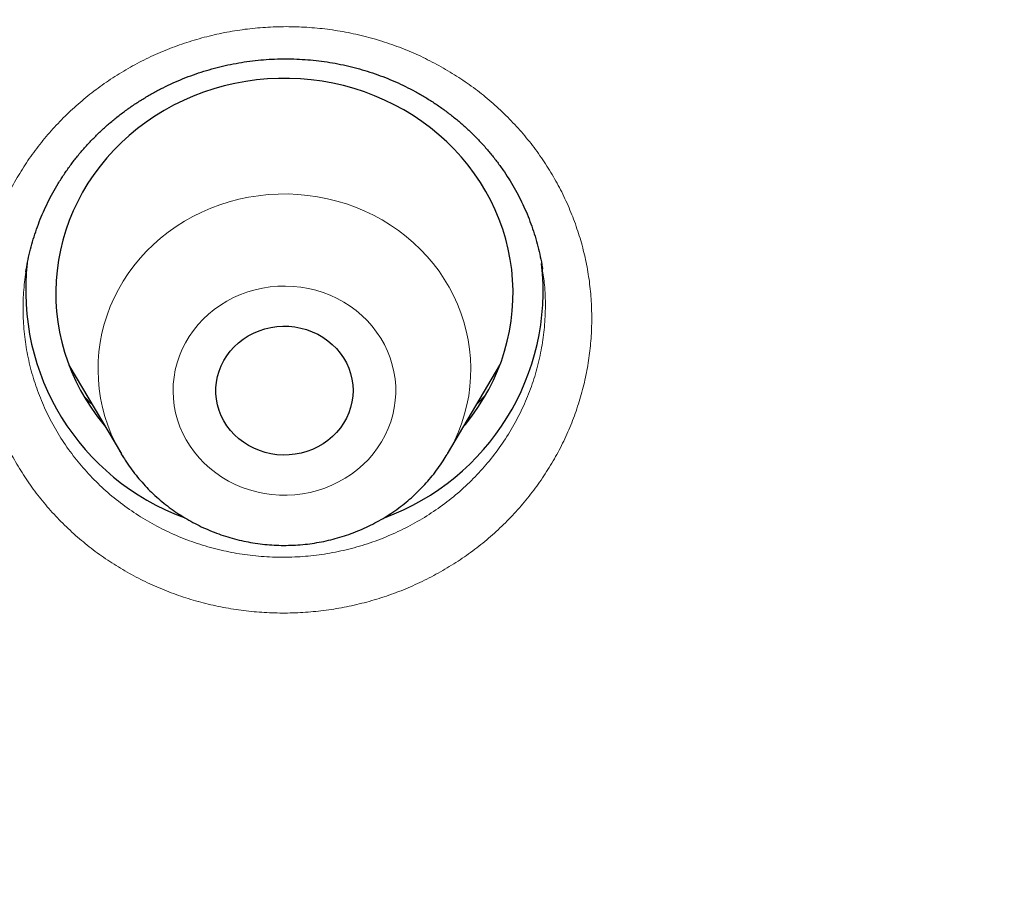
# Model space of a CAD drawing. Header units: millimetres. Extents: x 8 to 436, y 12 to 763.
# Tile 241 of 256: x 241.11 to 247.57, y 740.24 to 745.87. Entities that reach past the tile are written whole.
import ezdxf

# ---------------------------------------------------------------- set-up
doc = ezdxf.new("R2010")
doc.units = ezdxf.units.MM

msp = doc.modelspace()

# ---------------------------------------------------------------- linework, layer by layer
at = {"color": 7, "linetype": 'Continuous', "lineweight": 30}
for p, q in [((241.4331, 743.608), (241.7769, 743.0247)), ((243.9165, 743.0247), (244.2603, 743.608)), ((241.7789, 743.0213), (241.7769, 743.0247)), ((243.9165, 743.0247), (243.9149, 743.0219))]:
    msp.add_line(p, q, dxfattribs=at)
at = {"color": 252, "linetype": 'Continuous', "lineweight": 0}
for p, q in [((244.164, 743.4073), (244.1103, 743.3536)), ((241.7967, 742.9924), (241.7789, 743.0213))]:
    msp.add_line(p, q, dxfattribs=at)
at = {"color": 7, "linetype": 'Continuous', "lineweight": 30, "flags": 128}
for points in [[(244.0221, 743.2039), (244.0342, 743.2184), (244.0767, 743.2729), (244.1165, 743.3292), (244.1533, 743.3873), (244.1871, 743.447), (244.2179, 743.5081), (244.2454, 743.5705), (244.2698, 743.6341), (244.2909, 743.6987), (244.3087, 743.7642), (244.3231, 743.8305), (244.3341, 743.8973), (244.3417, 743.9645), (244.3458, 744.032), (244.3466, 744.0996), (244.3438, 744.1671), (244.3376, 744.2345), (244.328, 744.3015), (244.315, 744.368), (244.2986, 744.4338), (244.2788, 744.4988), (244.2558, 744.5628), (244.2295, 744.6258), (244.2001, 744.6874), (244.1675, 744.7477), (244.1319, 744.8064), (244.0933, 744.8635), (244.0519, 744.9188), (244.0077, 744.9721), (243.9608, 745.0234), (243.9114, 745.0725), (243.8595, 745.1193), (243.8053, 745.1638), (243.7489, 745.2057), (243.6904, 745.2451), (243.63, 745.2817), (243.5677, 745.3156), (243.5038, 745.3467), (243.4384, 745.3748), (243.3717, 745.4), (243.3037, 745.4221), (243.2347, 745.4412), (243.1648, 745.4571), (243.0941, 745.4698), (243.0229, 745.4794), (242.9513, 745.4857), (242.8794, 745.4888), (242.8075, 745.4887), (242.7356, 745.4853), (242.664, 745.4787), (242.5929, 745.4688), (242.5223, 745.4558), (242.4524, 745.4396), (242.3835, 745.4203), (242.3156, 745.3978), (242.249, 745.3724), (242.1837, 745.344), (242.1199, 745.3127), (242.0579, 745.2785), (241.9976, 745.2416), (241.9393, 745.202), (241.8831, 745.1598), (241.8291, 745.1152), (241.7774, 745.0681), (241.7282, 745.0188), (241.6816, 744.9673), (241.6376, 744.9138), (241.5964, 744.8584), (241.5581, 744.8012), (241.5228, 744.7423), (241.4905, 744.6819), (241.4614, 744.6201), (241.4354, 744.557), (241.4126, 744.4929), (241.3932, 744.4278), (241.3771, 744.3619), (241.3644, 744.2954), (241.3551, 744.2284), (241.3492, 744.161), (241.3468, 744.0934), (241.3478, 744.0258), (241.3523, 743.9584), (241.3602, 743.8912), (241.3715, 743.8244), (241.3862, 743.7583), (241.4043, 743.6928), (241.4257, 743.6283), (241.4503, 743.5648), (241.4782, 743.5025), (241.5092, 743.4415), (241.5433, 743.382), (241.5804, 743.324), (241.6204, 743.2679), (241.6633, 743.2135), (241.6713, 743.2039)], [(242.7199, 743.0343), (242.6823, 743.0464), (242.6459, 743.0616), (242.6111, 743.0798), (242.5781, 743.1008), (242.5473, 743.1244), (242.5187, 743.1505), (242.4928, 743.1789), (242.4696, 743.2093), (242.4494, 743.2415), (242.4323, 743.2753), (242.4184, 743.3103), (242.4079, 743.3464), (242.4008, 743.3832), (242.3972, 743.4205), (242.3971, 743.4579), (242.4005, 743.4952), (242.4075, 743.532), (242.4178, 743.5681), (242.4316, 743.6032), (242.4485, 743.6371), (242.4686, 743.6694), (242.4917, 743.6999), (242.5175, 743.7283), (242.5459, 743.7546), (242.5767, 743.7783), (242.6095, 743.7994), (242.6443, 743.8177), (242.6806, 743.833), (242.7182, 743.8453), (242.7568, 743.8544), (242.7961, 743.8602), (242.8358, 743.8628), (242.8756, 743.862), (242.9152, 743.858), (242.9543, 743.8507), (242.9925, 743.8401), (243.0295, 743.8264), (243.0651, 743.8097), (243.0991, 743.7902), (243.131, 743.7678), (243.1607, 743.7429), (243.188, 743.7157), (243.2126, 743.6863), (243.2343, 743.6549), (243.253, 743.6219), (243.2685, 743.5874), (243.2807, 743.5518), (243.2895, 743.5153), (243.2949, 743.4783), (243.2967, 743.4409), (243.295, 743.4035), (243.2898, 743.3664), (243.2812, 743.3299), (243.2691, 743.2943), (243.2538, 743.2598), (243.2352, 743.2267), (243.2136, 743.1952), (243.1892, 743.1657), (243.162, 743.1383), (243.1324, 743.1133), (243.1006, 743.0909), (243.0667, 743.0712), (243.0312, 743.0543), (242.9942, 743.0405), (242.956, 743.0299), (242.917, 743.0224), (242.8775, 743.0182), (242.8377, 743.0173), (242.7979, 743.0197), (242.7586, 743.0254), (242.7199, 743.0343)]]:
    msp.add_lwpolyline(points, dxfattribs=at)
at = {"color": 252, "linetype": 'Continuous', "lineweight": 0, "flags": 128}
for points in [[(241.7769, 743.0247), (241.7657, 743.0441), (241.7368, 743.099), (241.7111, 743.1551), (241.6885, 743.2125), (241.6693, 743.271), (241.6534, 743.3303), (241.6409, 743.3903), (241.6318, 743.4509), (241.6261, 743.5119), (241.6239, 743.573), (241.6251, 743.6342), (241.6299, 743.6952), (241.638, 743.7559), (241.6496, 743.8161), (241.6646, 743.8756), (241.683, 743.9343), (241.7046, 743.992), (241.7295, 744.0486), (241.7575, 744.1038), (241.7887, 744.1575), (241.8228, 744.2096), (241.8598, 744.2599), (241.8997, 744.3083), (241.9422, 744.3547), (241.9873, 744.3988), (242.0348, 744.4406), (242.0846, 744.48), (242.1366, 744.5169), (242.1906, 744.551), (242.2464, 744.5825), (242.304, 744.6111), (242.3631, 744.6368), (242.4235, 744.6595), (242.4852, 744.6791), (242.5479, 744.6956), (242.6114, 744.709), (242.6756, 744.7192), (242.7403, 744.7261), (242.8053, 744.7298), (242.8704, 744.7303), (242.9354, 744.7274), (243.0002, 744.7214), (243.0646, 744.7121), (243.1283, 744.6996), (243.1912, 744.6839), (243.2532, 744.6651), (243.314, 744.6433), (243.3735, 744.6184), (243.4315, 744.5906), (243.4878, 744.5599), (243.5423, 744.5265), (243.5948, 744.4903), (243.6453, 744.4516), (243.6934, 744.4104), (243.7392, 744.3669), (243.7824, 744.3212), (243.823, 744.2733), (243.8608, 744.2235), (243.8957, 744.1719), (243.9277, 744.1186), (243.9566, 744.0638), (243.9823, 744.0076), (244.0049, 743.9502), (244.0241, 743.8917), (244.04, 743.8324), (244.0525, 743.7724), (244.0617, 743.7118), (244.0673, 743.6508), (244.0695, 743.5897), (244.0683, 743.5285), (244.0635, 743.4675), (244.0554, 743.4068), (244.0438, 743.3466), (244.0288, 743.2871), (244.0104, 743.2284), (243.9888, 743.1707), (243.9639, 743.1141), (243.9359, 743.0589), (243.9165, 743.0247)], [(243.0525, 744.0986), (243.0037, 744.1104), (242.9541, 744.119), (242.904, 744.1243), (242.8536, 744.1264), (242.8032, 744.1252), (242.753, 744.1208), (242.7032, 744.1131), (242.6541, 744.1022), (242.606, 744.0881), (242.559, 744.071), (242.5134, 744.0508), (242.4693, 744.0277), (242.4271, 744.0019), (242.3868, 743.9733), (242.3488, 743.9422), (242.3131, 743.9088), (242.2799, 743.873), (242.2495, 743.8353), (242.2219, 743.7956), (242.1973, 743.7543), (242.1758, 743.7114), (242.1574, 743.6673), (242.1424, 743.622), (242.1307, 743.5759), (242.1224, 743.5292), (242.1176, 743.482), (242.1163, 743.4347), (242.1184, 743.3873), (242.124, 743.3402), (242.1331, 743.2936), (242.1455, 743.2477), (242.1613, 743.2027), (242.1804, 743.1588), (242.2026, 743.1163), (242.2279, 743.0753), (242.2562, 743.0361), (242.2872, 742.9987), (242.321, 742.9635), (242.3572, 742.9306), (242.3958, 742.9001), (242.4365, 742.8721), (242.4792, 742.8469), (242.5236, 742.8245), (242.5696, 742.805), (242.6168, 742.7885), (242.6652, 742.7752), (242.7145, 742.765), (242.7643, 742.758), (242.8146, 742.7543), (242.865, 742.7539), (242.9154, 742.7567), (242.9654, 742.7628), (243.0148, 742.7721), (243.0635, 742.7846), (243.1111, 742.8002), (243.1574, 742.8188), (243.2023, 742.8405), (243.2455, 742.865), (243.2867, 742.8922), (243.3259, 742.922), (243.3628, 742.9543), (243.3972, 742.9889), (243.429, 743.0257), (243.4581, 743.0644), (243.4842, 743.105), (243.5073, 743.1471), (243.5272, 743.1906), (243.5439, 743.2353), (243.5573, 743.281), (243.5673, 743.3275), (243.5738, 743.3744), (243.5769, 743.4217), (243.5765, 743.4691), (243.5726, 743.5164), (243.5653, 743.5632), (243.5545, 743.6095), (243.5404, 743.655), (243.523, 743.6995), (243.5023, 743.7427), (243.4785, 743.7845), (243.4517, 743.8246), (243.4221, 743.8629), (243.3896, 743.8992), (243.3546, 743.9333), (243.3172, 743.9651), (243.2775, 743.9943), (243.2358, 744.021), (243.1922, 744.0448), (243.147, 744.0658), (243.1004, 744.0837), (243.0525, 744.0986)]]:
    msp.add_lwpolyline(points, dxfattribs=at)
at = {"color": 7, "linetype": 'Continuous', "lineweight": 30}
for centre, radius, start, end in [((242.7376, 744.0968), 1.5881, 173.43831, 249.78844), ((242.9557, 744.097), 1.5883, 290.1657, 6.3792)]:
    msp.add_arc(centre, radius, start, end, dxfattribs=at)
for points, knots in [([(279.178, 720.7214), (279.1775, 720.7301), (279.1765, 720.7475), (279.1747, 720.7797), (279.1724, 720.8184), (279.1698, 720.8625), (279.167, 720.9097), (279.1632, 720.9723), (279.1582, 721.052), (279.1528, 721.1359), (279.1477, 721.2125), (279.1433, 721.277), (279.1389, 721.339), (279.135, 721.3948), (279.1314, 721.4437), (279.1283, 721.4856), (279.1257, 721.5205), (279.1236, 721.5488), (279.1217, 721.5736), (279.1199, 721.5982), (279.1177, 721.6256), (279.1148, 721.6631), (279.111, 721.7121), (279.106, 721.7742), (279.0983, 721.8686), (279.0876, 721.9952), (279.0737, 722.1537), (279.0585, 722.3193), (279.0419, 722.492), (279.0239, 722.6715), (278.9997, 722.9034), (278.969, 723.1811), (278.9314, 723.4983), (278.9026, 723.727), (278.884, 723.8693), (278.8764, 723.9268), (278.8697, 723.977), (278.864, 724.0195), (278.8593, 724.0544), (278.8556, 724.0814), (278.8528, 724.1017), (278.8504, 724.1198), (278.8475, 724.1405), (278.8438, 724.1672), (278.8387, 724.204), (278.832, 724.2519), (278.8238, 724.31), (278.8149, 724.3727), (278.8056, 724.4371), (278.7929, 724.5245), (278.7763, 724.636), (278.7542, 724.7819), (278.7294, 724.942), (278.7015, 725.117), (278.6681, 725.3211), (278.6284, 725.5555), (278.5818, 725.8213), (278.5316, 726.0969), (278.4776, 726.3821), (278.4325, 726.6123), (278.3977, 726.7846), (278.3749, 726.8965), (278.3515, 727.0096), (278.328, 727.1216), (278.3052, 727.229), (278.2842, 727.3264), (278.2654, 727.4129), (278.2487, 727.4888), (278.2338, 727.5561), (278.2208, 727.6148), (278.2102, 727.6618), (278.202, 727.6983), (278.1958, 727.7255), (278.1908, 727.7479), (278.1868, 727.7654), (278.1836, 727.7795), (278.1802, 727.7943), (278.1758, 727.8137), (278.1697, 727.8402), (278.1622, 727.8728), (278.1536, 727.9103), (278.1411, 727.9642), (278.1241, 728.0369), (278.102, 728.1312), (278.0768, 728.2371), (278.0485, 728.3545), (278.0156, 728.4892), (277.9785, 728.6391), (277.9381, 728.7995), (277.8972, 728.9596), (277.8564, 729.1164), (277.8159, 729.2699), (277.7757, 729.42), (277.7358, 729.5668), (277.6863, 729.7462), (277.6275, 729.956), (277.5593, 730.1934), (277.4927, 730.4204), (277.428, 730.637), (277.3651, 730.8431), (277.3045, 731.0387), (277.2462, 731.2237), (277.1893, 731.4013), (277.1341, 731.5712), (277.0809, 731.7328), (277.0401, 731.855), (277.0111, 731.9412), (276.993, 731.9949), (276.9754, 732.0467), (276.9587, 732.0957), (276.9436, 732.1399), (276.9307, 732.1773), (276.9205, 732.207), (276.9119, 732.2319), (276.9032, 732.257), (276.8927, 732.2875), (276.8796, 732.3253), (276.8628, 732.3734), (276.8427, 732.4306), (276.8201, 732.4951), (276.7965, 732.5618), (276.7609, 732.6621), (276.7119, 732.7985), (276.6483, 732.9734), (276.5804, 733.1578), (276.5079, 733.3515), (276.4309, 733.5546), (276.3489, 733.7671), (276.2618, 733.9895), (276.1689, 734.2225), (276.0701, 734.4662), (275.9651, 734.7206), (275.8537, 734.9855), (275.7356, 735.2608), (275.6107, 735.5466), (275.501, 735.7922), (275.4089, 735.9955), (275.3373, 736.1519), (275.2666, 736.3046), (275.199, 736.4491), (275.1357, 736.5833), (275.0787, 736.7029), (275.028, 736.8086), (274.9832, 736.9014), (274.947, 736.976), (274.9186, 737.0343), (274.8976, 737.0773), (274.8789, 737.1153), (274.8636, 737.1465), (274.8519, 737.1702), (274.8437, 737.1868), (274.8372, 737.2), (274.8307, 737.2132), (274.8213, 737.2322), (274.8083, 737.2584), (274.7913, 737.2927), (274.7703, 737.3349), (274.7452, 737.3853), (274.7157, 737.4441), (274.6823, 737.5106), (274.6451, 737.5843), (274.558, 737.756), (274.4212, 738.0218), (274.2515, 738.3441), (274.0982, 738.6299), (273.962, 738.8798), (273.8248, 739.1277), (273.6856, 739.3754), (273.5306, 739.6471), (273.357, 739.9461), (273.1626, 740.2745), (272.959, 740.6116), (272.7548, 740.9429), (272.5507, 741.2676), (272.3897, 741.519), (272.2668, 741.7085), (272.1861, 741.832), (272.1082, 741.9503), (272.0328, 742.064), (271.9604, 742.1727), (271.8911, 742.2758), (271.8272, 742.3704), (271.7688, 742.4566), (271.7157, 742.5344), (271.669, 742.6026), (271.6283, 742.6618), (271.5936, 742.7121), (271.5641, 742.7547), (271.5403, 742.7891), (271.5214, 742.8163), (271.5038, 742.8417), (271.4833, 742.8711), (271.4572, 742.9085), (271.4254, 742.954), (271.388, 743.0074), (271.3451, 743.0683), (271.2967, 743.1368), (271.2426, 743.213), (271.1824, 743.2976), (271.1158, 743.3905), (271.0428, 743.4919), (270.9646, 743.5997), (270.8832, 743.7114), (270.7189, 743.9351), (270.4816, 744.2532), (270.1673, 744.6642), (269.8501, 745.0697), (269.5172, 745.4852), (269.1682, 745.9102), (268.8609, 746.2751), (268.6004, 746.5784), (268.3917, 746.8179), (268.1876, 747.049), (267.9884, 747.2713), (267.7944, 747.4852), (267.6056, 747.6906), (267.4223, 747.8878), (267.2789, 748.0402), (267.1742, 748.1506), (267.1068, 748.2214), (267.0403, 748.2909), (266.9759, 748.3579), (266.9156, 748.4204), (266.8615, 748.4763), (266.8145, 748.5247), (266.7752, 748.565), (266.7433, 748.5977), (266.7186, 748.623), (266.6999, 748.642), (266.6837, 748.6586), (266.6659, 748.6767), (266.6378, 748.7053), (266.5981, 748.7457), (266.546, 748.7984), (266.4844, 748.8606), (266.4129, 748.9325), (266.3309, 749.0145), (266.2398, 749.1051), (266.1396, 749.2043), (266.0368, 749.3053), (265.9324, 749.4073), (265.8273, 749.5092), (265.7156, 749.6169), (265.5971, 749.7302), (265.4722, 749.8489), (265.2836, 750.0267), (265.0338, 750.2591), (264.7075, 750.5569), (264.3661, 750.8625), (264.0097, 751.1748), (263.6567, 751.478), (263.3072, 751.7721), (262.9613, 752.0573), (262.6195, 752.3339), (262.2816, 752.602), (261.9705, 752.8442), (261.6857, 753.0624), (261.4265, 753.2581), (261.1689, 753.4499), (260.9128, 753.6377), (260.6584, 753.8218), (260.4057, 754.0021), (260.1549, 754.1786), (259.9491, 754.3215), (259.7909, 754.4302), (259.6828, 754.504), (259.5838, 754.5713), (259.4939, 754.632), (259.4262, 754.6776), (259.3781, 754.7098), (259.3473, 754.7304), (259.3183, 754.7497), (259.2922, 754.7672), (259.2709, 754.7814), (259.2561, 754.7912), (259.2467, 754.7975), (259.2397, 754.8022), (259.2274, 754.8103), (259.2064, 754.8242), (259.1745, 754.8454), (259.1342, 754.8721), (259.0854, 754.9043), (259.0282, 754.942), (258.9624, 754.9851), (258.8881, 755.0337), (258.8052, 755.0877), (258.7136, 755.1469), (258.6136, 755.2114), (258.5068, 755.2798), (258.3954, 755.3508), (258.2816, 755.4228), (258.1329, 755.5163), (257.9476, 755.6318), (257.7241, 755.7694), (257.475, 755.9209), (257.1988, 756.0864), (256.8943, 756.2659), (256.5795, 756.4484), (256.2542, 756.6336), (255.9185, 756.8213), (255.572, 757.0113), (255.2251, 757.1978), (254.8783, 757.3807), (254.5321, 757.5597), (254.1767, 757.7398), (253.8119, 757.9209), (253.4376, 758.1027), (253.0726, 758.2761), (252.7178, 758.4411), (252.3757, 758.597), (252.0324, 758.7502), (251.6924, 758.8988), (251.3584, 759.0417), (251.0306, 759.1791), (250.6987, 759.3154), (250.3632, 759.4503), (250.0247, 759.5834), (249.694, 759.7106), (249.3714, 759.832), (249.0414, 759.9536), (248.705, 760.0747), (248.3631, 760.1949), (248.0325, 760.3084), (247.7132, 760.4156), (247.407, 760.516), (247.1139, 760.6101), (246.834, 760.6981), (246.5653, 760.7808), (246.324, 760.8536), (246.109, 760.9174), (245.9187, 760.9729), (245.7349, 761.0259), (245.5534, 761.0774), (245.3503, 761.1342), (245.1209, 761.1972), (244.8639, 761.2663), (244.5851, 761.3398), (244.2834, 761.4172), (243.958, 761.4985), (243.6206, 761.5804), (243.2712, 761.6625), (242.9098, 761.7447), (242.5437, 761.825), (242.1734, 761.9034), (241.7994, 761.9796), (241.4145, 762.0549), (241.0188, 762.1291), (240.625, 762.1996), (240.2337, 762.2665), (239.8458, 762.3297), (239.4513, 762.3908), (239.0534, 762.4491), (238.6552, 762.5043), (238.2576, 762.5561), (237.7508, 762.618), (237.1351, 762.6862), (236.411, 762.7558), (235.6723, 762.8161), (234.9192, 762.8662), (234.152, 762.9053), (233.3883, 762.9325), (232.6282, 762.948), (231.933, 762.9515), (231.3023, 762.9462), (230.7357, 762.935), (230.1715, 762.9174), (229.6102, 762.8935), (229.0541, 762.8636), (228.5159, 762.8287), (227.9972, 762.7895), (227.4978, 762.7467), (227.0073, 762.6998), (226.5257, 762.649), (226.0351, 762.5925), (225.5365, 762.53), (225.0305, 762.4613), (224.5357, 762.3891), (224.052, 762.3136), (223.5794, 762.2352), (223.118, 762.1541), (222.6677, 762.0707), (222.2078, 761.9813), (221.7345, 761.8845), (221.2431, 761.779), (220.7494, 761.6677), (220.2524, 761.5503), (219.7523, 761.4268), (219.2491, 761.297), (218.7823, 761.1712), (218.3521, 761.051), (217.9588, 760.9377), (217.5636, 760.8201), (217.193, 760.7065), (216.8448, 760.5969), (216.5173, 760.4913), (216.1822, 760.3806), (215.8333, 760.2626), (215.4706, 760.1367), (215.0939, 760.0026), (214.7091, 759.8619), (214.3164, 759.7146), (213.9159, 759.5604), (213.5079, 759.399), (213.104, 759.2349), (212.7044, 759.0684), (212.3088, 758.8994), (211.9055, 758.7229), (211.4948, 758.5386), (211.0767, 758.3462), (210.6515, 758.1456), (210.2193, 757.9364), (209.7803, 757.7185), (209.3347, 757.4916), (208.8828, 757.2555), (208.4246, 757.0099), (208.0492, 756.8033), (207.7573, 756.6397), (207.5502, 756.5223), (207.3421, 756.403), (207.1359, 756.2833), (206.9347, 756.1652), (206.7452, 756.0528), (206.5678, 755.9464), (206.4021, 755.8462), (206.2442, 755.7498), (206.0941, 755.6574), (205.9451, 755.565), (205.798, 755.4729), (205.6535, 755.3818), (205.5192, 755.2964), (205.3949, 755.2169), (205.2813, 755.1437), (205.178, 755.0768), (205.0851, 755.0162), (205.0016, 754.9615), (204.9317, 754.9156), (204.874, 754.8775), (204.8268, 754.8463), (204.7838, 754.8178), (204.7436, 754.791), (204.7053, 754.7655), (204.665, 754.7386), (204.6198, 754.7084), (204.5669, 754.6729), (204.5072, 754.6327), (204.4345, 754.5837), (204.3481, 754.5251), (204.2468, 754.456), (204.1364, 754.3803), (204.0168, 754.2978), (203.889, 754.209), (203.7532, 754.1139), (203.6095, 754.0126), (203.4573, 753.9044), (203.2955, 753.7884), (203.1251, 753.6651), (202.95, 753.5372), (202.7753, 753.4082), (202.6037, 753.2805), (202.4355, 753.154), (202.2706, 753.0289), (202.0683, 752.8739), (201.8309, 752.6899), (201.5613, 752.4776), (201.3018, 752.2702), (201.0522, 752.0679), (200.8138, 751.8719), (200.5863, 751.6824), (200.3694, 751.4995), (200.1616, 751.3221), (199.9615, 751.1492), (199.7691, 750.981), (199.5845, 750.8178), (199.4087, 750.6609), (199.2407, 750.5093), (199.079, 750.362), (198.9224, 750.218), (198.7501, 750.058), (198.5636, 749.883), (198.3648, 749.6941), (198.175, 749.5116), (197.9942, 749.3358), (197.8526, 749.1966), (197.7474, 749.0924), (197.6762, 749.0216), (197.6066, 748.9521), (197.5396, 748.8848), (197.4811, 748.8259), (197.4322, 748.7764), (197.3931, 748.7367), (197.359, 748.7021), (197.3297, 748.6722), (197.305, 748.6471), (197.2827, 748.6243), (197.2593, 748.6003), (197.2312, 748.5716), (197.1974, 748.5369), (197.1579, 748.4963), (197.1126, 748.4495), (197.0616, 748.3968), (196.9992, 748.332), (196.9245, 748.2541), (196.8364, 748.1617), (196.7395, 748.0596), (196.6339, 747.9475), (196.4999, 747.8043), (196.3411, 747.6329), (196.1618, 747.437), (195.9855, 747.2423), (195.8131, 747.0496), (195.6443, 746.8588), (195.451, 746.6377), (195.2349, 746.3871), (194.998, 746.1078), (194.7691, 745.8336), (194.5482, 745.5646), (194.3363, 745.3026), (194.1332, 745.0476), (193.9385, 744.7996), (193.7509, 744.5572), (193.5896, 744.3459), (193.4539, 744.166), (193.3436, 744.0186), (193.2399, 743.8788), (193.1431, 743.7474), (193.0532, 743.6242), (192.9713, 743.5114), (192.8973, 743.4088), (192.8307, 743.3159), (192.7699, 743.2307), (192.7149, 743.1531), (192.6636, 743.0807), (192.6167, 743.0141), (192.5747, 742.9541), (192.5397, 742.9041), (192.5145, 742.868), (192.4969, 742.8426), (192.4833, 742.8231), (192.4667, 742.7991), (192.4449, 742.7678), (192.4173, 742.7278), (192.3858, 742.6822), (192.351, 742.6316), (192.3136, 742.5772), (192.2734, 742.5185), (192.232, 742.4576), (192.1903, 742.3963), (192.1486, 742.3346), (192.0434, 742.1786), (191.8638, 741.909), (191.611, 741.5213), (191.4016, 741.1921), (191.2433, 740.939), (191.1344, 740.7632), (191.0214, 740.5787), (190.9037, 740.3843), (190.7812, 740.1796), (190.6542, 739.9646), (190.5234, 739.7403), (190.389, 739.5065), (190.2615, 739.2816), (190.1413, 739.0666), (190.0288, 738.8629), (189.9145, 738.6532), (189.7986, 738.4378), (189.698, 738.2481), (189.6147, 738.0895), (189.5508, 737.9667), (189.492, 737.853), (189.4384, 737.7485), (189.3899, 737.6533), (189.3463, 737.5673), (189.3076, 737.4906), (189.2747, 737.4251), (189.2473, 737.3701), (189.2248, 737.3251), (189.2062, 737.2877), (189.1912, 737.2575), (189.1782, 737.2311), (189.165, 737.2044), (189.149, 737.172), (189.1291, 737.1317), (189.1049, 737.0822), (189.0762, 737.0236), (189.0433, 736.956), (189.0092, 736.8856), (188.9744, 736.8137), (188.9402, 736.7423), (188.9048, 736.6684), (188.8694, 736.5938), (188.7948, 736.4362), (188.6837, 736.1982), (188.5526, 735.9112), (188.4403, 735.6609), (188.3446, 735.4445), (188.2495, 735.226), (188.1525, 734.9997), (188.052, 734.7614), (187.9482, 734.5109), (187.8413, 734.248), (187.7314, 733.9726), (187.619, 733.6848), (187.5295, 733.4507), (187.4632, 733.2744), (187.4211, 733.1615), (187.3806, 733.052), (187.3426, 732.9485), (187.3074, 732.8518), (187.2733, 732.7573), (187.2405, 732.6658), (187.2093, 732.5783), (187.1818, 732.5004), (187.1582, 732.4335), (187.1385, 732.377), (187.1223, 732.3307), (187.1091, 732.2925), (187.0987, 732.2625), (187.09, 732.2373), (187.0813, 732.2123), (187.0705, 732.1809), (187.0566, 732.1404), (187.0391, 732.0892), (187.0182, 732.0277), (186.9939, 731.9561), (186.9682, 731.8796), (186.9413, 731.7993), (186.9137, 731.7162), (186.8839, 731.626), (186.8521, 731.5286), (186.8186, 731.4255), (186.769, 731.2713), (186.7052, 731.0699), (186.6202, 730.7958), (186.5305, 730.4995), (186.4373, 730.1823), (186.3491, 729.8735), (186.2657, 729.5732), (186.1866, 729.2802), (186.1061, 728.9737), (186.0247, 728.6534), (185.9623, 728.3996), (185.9218, 728.2312), (185.9017, 728.1466), (185.8828, 728.0666), (185.8659, 727.9943), (185.8514, 727.9319), (185.8397, 727.8812), (185.8306, 727.8414), (185.8236, 727.8109), (185.8175, 727.7841), (185.8114, 727.7575), (185.8049, 727.7286), (185.7978, 727.6973), (185.7878, 727.6531), (185.7747, 727.5943), (185.758, 727.5194), (185.7382, 727.4295), (185.7151, 727.3234), (185.6885, 727.1995), (185.6599, 727.0643), (185.6294, 726.9175), (185.5971, 726.7593), (185.5631, 726.5897), (185.5288, 726.4141), (185.4942, 726.2333), (185.4595, 726.0477), (185.4239, 725.8525), (185.3877, 725.6477), (185.3508, 725.4333), (185.314, 725.2129), (185.2776, 724.9866), (185.2491, 724.8039), (185.2281, 724.665), (185.2147, 724.5756), (185.2024, 724.4921), (185.1907, 724.4117), (185.1798, 724.3356), (185.1699, 724.2653), (185.1616, 724.2065), (185.1549, 724.1583), (185.1496, 724.1192), (185.1451, 724.0864), (185.1401, 724.0502), (185.1339, 724.0039), (185.1257, 723.9428), (185.116, 723.8695), (185.1049, 723.7841), (185.0924, 723.6867), (185.0788, 723.5783), (185.0646, 723.4626), (185.0475, 723.3198), (185.0279, 723.1516), (185.003, 722.928), (184.9757, 722.6704), (184.9468, 722.3775), (184.9257, 722.148), (184.9118, 721.9878), (184.9046, 721.9029), (184.8984, 721.8287), (184.8933, 721.7652), (184.889, 721.7123), (184.8857, 721.6701), (184.8835, 721.6413), (184.8821, 721.6231), (184.8811, 721.6103), (184.8798, 721.5942), (184.8781, 721.5713), (184.8758, 721.5409), (184.873, 721.5031), (184.8677, 721.432), (184.8601, 721.3269), (184.8522, 721.2115), (184.8458, 721.1138), (184.8409, 721.0375), (184.8362, 720.9631), (184.832, 720.8932), (184.8282, 720.83), (184.825, 720.7735), (184.823, 720.738), (184.822, 720.7214)], [0, 0, 0, 0, 0.000191, 0.000381, 0.000677, 0.000995, 0.001342, 0.001718, 0.00237, 0.003096, 0.003563, 0.004054, 0.004515, 0.004925, 0.005284, 0.005591, 0.005847, 0.006052, 0.006215, 0.006394, 0.006595, 0.00682, 0.00722, 0.007678, 0.008192, 0.009307, 0.010475, 0.011696, 0.012969, 0.014295, 0.015667, 0.018103, 0.020449, 0.022705, 0.023183, 0.023611, 0.023983, 0.024298, 0.024557, 0.02476, 0.024899, 0.02501, 0.025162, 0.02536, 0.025604, 0.025981, 0.026429, 0.026899, 0.027378, 0.027866, 0.02885, 0.029868, 0.031124, 0.032428, 0.033781, 0.035692, 0.037679, 0.03974, 0.041876, 0.044087, 0.044917, 0.045756, 0.046606, 0.047465, 0.048283, 0.049028, 0.049664, 0.050235, 0.050742, 0.051184, 0.051562, 0.051804, 0.05201, 0.052178, 0.05231, 0.052405, 0.052498, 0.052644, 0.052845, 0.053099, 0.053382, 0.053694, 0.054319, 0.055032, 0.055832, 0.056721, 0.057698, 0.058892, 0.060132, 0.061348, 0.06254, 0.063707, 0.06485, 0.065968, 0.067063, 0.068956, 0.070772, 0.07251, 0.074171, 0.075755, 0.077259, 0.078684, 0.080027, 0.081368, 0.082617, 0.083775, 0.084205, 0.084621, 0.085022, 0.085409, 0.08576, 0.086051, 0.086281, 0.086451, 0.086631, 0.086868, 0.087161, 0.087511, 0.087991, 0.088496, 0.089015, 0.089548, 0.090839, 0.092205, 0.093647, 0.095164, 0.096757, 0.098425, 0.100175, 0.102013, 0.10394, 0.105956, 0.108061, 0.110255, 0.112538, 0.114909, 0.116161, 0.117436, 0.118684, 0.119851, 0.120936, 0.121939, 0.122755, 0.123508, 0.124198, 0.124575, 0.12493, 0.125247, 0.125503, 0.125692, 0.125825, 0.12591, 0.126014, 0.126149, 0.126375, 0.126654, 0.126989, 0.127407, 0.127888, 0.128432, 0.129038, 0.129696, 0.132651, 0.135588, 0.137673, 0.13975, 0.141817, 0.143875, 0.145964, 0.148655, 0.151434, 0.154301, 0.157256, 0.159929, 0.162671, 0.163766, 0.164856, 0.165886, 0.166854, 0.167829, 0.168731, 0.16956, 0.170317, 0.171, 0.17161, 0.172119, 0.172562, 0.172941, 0.173248, 0.173473, 0.173662, 0.173921, 0.174252, 0.174655, 0.175131, 0.17567, 0.176278, 0.176956, 0.177704, 0.178537, 0.179443, 0.180421, 0.181434, 0.182449, 0.186456, 0.190059, 0.193687, 0.197633, 0.201607, 0.20561, 0.207968, 0.210263, 0.212486, 0.214638, 0.216719, 0.218728, 0.220667, 0.222534, 0.223248, 0.223952, 0.224644, 0.225325, 0.225959, 0.226518, 0.227003, 0.227413, 0.227734, 0.227988, 0.228175, 0.228311, 0.228488, 0.228721, 0.229176, 0.229709, 0.230321, 0.231064, 0.231897, 0.23282, 0.233834, 0.234938, 0.235926, 0.236978, 0.238092, 0.239269, 0.240508, 0.241803, 0.244849, 0.247848, 0.251304, 0.254697, 0.258026, 0.261293, 0.264498, 0.267639, 0.270717, 0.273737, 0.276079, 0.278395, 0.280684, 0.282947, 0.285184, 0.287394, 0.289578, 0.291731, 0.292742, 0.293673, 0.294524, 0.295295, 0.295987, 0.296265, 0.296529, 0.296777, 0.297009, 0.297198, 0.297323, 0.297388, 0.297439, 0.297503, 0.297703, 0.297975, 0.298319, 0.298734, 0.299221, 0.299781, 0.300411, 0.301114, 0.301889, 0.302735, 0.30365, 0.304592, 0.305548, 0.306518, 0.308333, 0.310196, 0.312105, 0.314538, 0.317044, 0.319622, 0.322273, 0.324996, 0.327793, 0.330661, 0.333355, 0.336109, 0.338925, 0.341801, 0.344739, 0.347737, 0.350356, 0.353019, 0.355689, 0.358305, 0.360864, 0.363367, 0.365814, 0.368441, 0.371, 0.373491, 0.375915, 0.378271, 0.380907, 0.383452, 0.385907, 0.388272, 0.390547, 0.392693, 0.394752, 0.396724, 0.398609, 0.400054, 0.401443, 0.402777, 0.404078, 0.405411, 0.407213, 0.409078, 0.411006, 0.413274, 0.415623, 0.418054, 0.420567, 0.423161, 0.425837, 0.428435, 0.431105, 0.433848, 0.436663, 0.439551, 0.44224, 0.444988, 0.447794, 0.450609, 0.453417, 0.456219, 0.459013, 0.464116, 0.469195, 0.47425, 0.479638, 0.484999, 0.490332, 0.495638, 0.500915, 0.504886, 0.508841, 0.51278, 0.516704, 0.520603, 0.52444, 0.527998, 0.531497, 0.534937, 0.538319, 0.541643, 0.545283, 0.54885, 0.552344, 0.555766, 0.559114, 0.562389, 0.565592, 0.568721, 0.572219, 0.575729, 0.579271, 0.582845, 0.586452, 0.590091, 0.593762, 0.596611, 0.599479, 0.602366, 0.60528, 0.607631, 0.610045, 0.612522, 0.615062, 0.617802, 0.620612, 0.623492, 0.626441, 0.629461, 0.63255, 0.635709, 0.63867, 0.641702, 0.644806, 0.647981, 0.651228, 0.654547, 0.657937, 0.661399, 0.664933, 0.668539, 0.672216, 0.675965, 0.677637, 0.679323, 0.681023, 0.682733, 0.684393, 0.685983, 0.687418, 0.688792, 0.690104, 0.691354, 0.692542, 0.693837, 0.69505, 0.69618, 0.697228, 0.698193, 0.699061, 0.699849, 0.700558, 0.701188, 0.701634, 0.702031, 0.702395, 0.702734, 0.70306, 0.703378, 0.703765, 0.704221, 0.704735, 0.7053, 0.706091, 0.706963, 0.707915, 0.708949, 0.710063, 0.711236, 0.712488, 0.713817, 0.715224, 0.716741, 0.71831, 0.719859, 0.721384, 0.722884, 0.72436, 0.725812, 0.728339, 0.730788, 0.733161, 0.735456, 0.737675, 0.739779, 0.741808, 0.743763, 0.745644, 0.747486, 0.749251, 0.750939, 0.752551, 0.754116, 0.755642, 0.757128, 0.759176, 0.761145, 0.763034, 0.764845, 0.766577, 0.767315, 0.768037, 0.768743, 0.769434, 0.770083, 0.770535, 0.770935, 0.771285, 0.771583, 0.771839, 0.772043, 0.772273, 0.772561, 0.772909, 0.773317, 0.773785, 0.774313, 0.774901, 0.775725, 0.776643, 0.777657, 0.778765, 0.779967, 0.781894, 0.783814, 0.785706, 0.787571, 0.789408, 0.791217, 0.793926, 0.796571, 0.79915, 0.801666, 0.804116, 0.806459, 0.80874, 0.810958, 0.813114, 0.814516, 0.815854, 0.817115, 0.818299, 0.819404, 0.820432, 0.821329, 0.822158, 0.822917, 0.823607, 0.824228, 0.824849, 0.82538, 0.825823, 0.826177, 0.826339, 0.826495, 0.826696, 0.826973, 0.827326, 0.827754, 0.82818, 0.828663, 0.829192, 0.829729, 0.830267, 0.830807, 0.83135, 0.834367, 0.837866, 0.841441, 0.842878, 0.844381, 0.845955, 0.847599, 0.849345, 0.851164, 0.853056, 0.855021, 0.857059, 0.858711, 0.860408, 0.86215, 0.863938, 0.865764, 0.866852, 0.867862, 0.868797, 0.869654, 0.870435, 0.871139, 0.871767, 0.872318, 0.872747, 0.873114, 0.87342, 0.873663, 0.873853, 0.874064, 0.874317, 0.874646, 0.875049, 0.875525, 0.876075, 0.876699, 0.87724, 0.877827, 0.878434, 0.879038, 0.879637, 0.88226, 0.884799, 0.886562, 0.888282, 0.889995, 0.891796, 0.893689, 0.895676, 0.897756, 0.899929, 0.902195, 0.904553, 0.905442, 0.90634, 0.907203, 0.908012, 0.908767, 0.909468, 0.910225, 0.910907, 0.911513, 0.912045, 0.912469, 0.91283, 0.913126, 0.913358, 0.91353, 0.913714, 0.91394, 0.914259, 0.914657, 0.915134, 0.915689, 0.916323, 0.916911, 0.917554, 0.918251, 0.919003, 0.91981, 0.92064, 0.922571, 0.924464, 0.926964, 0.929394, 0.931755, 0.934046, 0.93627, 0.938449, 0.941038, 0.943564, 0.944215, 0.944862, 0.945483, 0.946029, 0.946501, 0.946898, 0.947178, 0.947402, 0.947587, 0.947786, 0.948004, 0.948241, 0.948495, 0.949004, 0.949568, 0.950188, 0.951034, 0.951966, 0.952982, 0.954085, 0.955272, 0.956545, 0.957902, 0.95922, 0.960609, 0.962069, 0.963599, 0.9652, 0.966873, 0.968535, 0.970262, 0.970958, 0.971637, 0.972259, 0.972822, 0.973432, 0.973955, 0.974392, 0.974743, 0.975029, 0.975262, 0.975473, 0.975837, 0.97629, 0.976833, 0.977464, 0.978186, 0.978996, 0.979869, 0.980753, 0.982163, 0.983598, 0.985707, 0.987868, 0.990081, 0.990785, 0.991411, 0.991958, 0.992426, 0.992816, 0.993126, 0.993358, 0.993453, 0.993528, 0.99364, 0.993808, 0.994032, 0.994312, 0.99464, 0.995599, 0.996627, 0.997179, 0.997748, 0.998306, 0.998808, 0.999257, 0.999653, 1, 1, 1, 1]), ([(241.1509, 744.22), (241.1543, 744.2409), (241.1614, 744.2846), (241.176, 744.3504), (241.1938, 744.4173), (241.2146, 744.4832), (241.2383, 744.5482), (241.265, 744.6125), (241.2947, 744.6759), (241.3273, 744.7382), (241.3626, 744.7993), (241.4007, 744.8588), (241.4412, 744.9167), (241.4842, 744.9727), (241.5295, 745.0267), (241.5772, 745.0789), (241.6272, 745.1292), (241.6795, 745.1775), (241.7339, 745.2237), (241.7903, 745.2676), (241.8487, 745.3093), (241.9089, 745.3486), (241.9709, 745.3855), (242.0344, 745.4199), (242.0993, 745.4516), (242.1654, 745.4807), (242.2326, 745.507), (242.3009, 745.5307), (242.3702, 745.5515), (242.4404, 745.5696), (242.5114, 745.5848), (242.5831, 745.5972), (242.6553, 745.6067), (242.7278, 745.6133), (242.8004, 745.6169), (242.873, 745.6176), (242.9456, 745.6154), (243.0182, 745.6103), (243.0904, 745.6023), (243.1622, 745.5914), (243.2334, 745.5776), (243.3039, 745.5609), (243.3735, 745.5415), (243.442, 745.5192), (243.5095, 745.4943), (243.5758, 745.4666), (243.6409, 745.4362), (243.7046, 745.4033), (243.7667, 745.3678), (243.8272, 745.3298), (243.886, 745.2894), (243.9428, 745.2467), (243.9976, 745.2018), (244.0503, 745.1547), (244.1009, 745.1055), (244.1492, 745.0543), (244.1952, 745.0012), (244.2388, 744.9462), (244.2799, 744.8894), (244.3185, 744.8309), (244.3544, 744.7708), (244.3876, 744.7094), (244.4179, 744.6469), (244.4454, 744.5832), (244.4699, 744.5184), (244.4916, 744.4527), (244.5103, 744.3861), (244.5258, 744.3187), (244.5355, 744.2699), (244.5391, 744.2436), (244.5396, 744.2401)], [0, 0, 0, 0, 0.0137729, 0.0288448, 0.0438213, 0.0587154, 0.0736126, 0.088596, 0.1036286, 0.1186905, 0.1337611, 0.1488139, 0.1638274, 0.1787826, 0.193685, 0.2085303, 0.2234634, 0.2383821, 0.2532906, 0.2681939, 0.283097, 0.2980053, 0.3129238, 0.3278554, 0.3427282, 0.3575688, 0.3723911, 0.3872029, 0.4020119, 0.4168254, 0.4316496, 0.4464901, 0.4613541, 0.4762052, 0.4909978, 0.5058046, 0.520627, 0.535461, 0.5503027, 0.5651471, 0.5799901, 0.5948282, 0.6096526, 0.624445, 0.6392552, 0.6540867, 0.6689362, 0.6838, 0.6986741, 0.7135547, 0.728437, 0.7433215, 0.7581909, 0.7730806, 0.7879728, 0.8028738, 0.817788, 0.8327217, 0.8476815, 0.8626739, 0.8777057, 0.892715, 0.907677, 0.9226459, 0.9376251, 0.9526173, 0.9676257, 0.9826529, 0.9977012, 1, 1, 1, 1]), ([(241.5871, 743.3469), (241.575, 743.3582), (241.5574, 743.3747), (241.541, 743.3921), (241.5359, 743.3975)], [0, 0, 0, 0, 0.689476, 1, 1, 1, 1]), ([(244.1628, 743.405), (244.1518, 743.3936), (244.1347, 743.3757), (244.1164, 743.3588), (244.1099, 743.3528)], [0, 0, 0, 0, 0.641333, 1, 1, 1, 1]), ([(241.7793, 743.0213), (241.787, 743.0084), (241.805, 742.9783), (241.8364, 742.9328), (241.873, 742.8846), (241.9121, 742.8384), (241.9536, 742.794), (241.9974, 742.7517), (242.0433, 742.7116), (242.0913, 742.6737), (242.1413, 742.6382), (242.193, 742.6052), (242.2465, 742.5747), (242.3014, 742.5468), (242.3578, 742.5217), (242.4155, 742.4993), (242.4743, 742.4797), (242.534, 742.463), (242.5946, 742.4493), (242.6558, 742.4385), (242.7176, 742.4307), (242.7797, 742.4259), (242.842, 742.4242), (242.9043, 742.4254), (242.9665, 742.4298), (243.0283, 742.4371), (243.0898, 742.4475), (243.1506, 742.4609), (243.2106, 742.4772), (243.2698, 742.4964), (243.3278, 742.5185), (243.3846, 742.5434), (243.44, 742.571), (243.4939, 742.6013), (243.5461, 742.6342), (243.5965, 742.6696), (243.645, 742.7074), (243.6915, 742.7475), (243.7357, 742.7899), (243.7776, 742.8343), (243.8172, 742.8807), (243.8542, 742.929), (243.8869, 742.976), (243.906, 743.0076), (243.9146, 743.0219)], [0, 0, 0, 0, 0.017759, 0.04154, 0.065346, 0.089177, 0.113035, 0.13692, 0.160832, 0.184771, 0.208738, 0.23273, 0.256748, 0.28079, 0.304855, 0.328941, 0.353047, 0.377172, 0.401313, 0.425469, 0.449637, 0.473817, 0.498005, 0.5222, 0.546399, 0.5706, 0.594801, 0.618999, 0.643193, 0.667379, 0.691556, 0.715722, 0.739874, 0.76401, 0.788128, 0.812226, 0.836302, 0.860354, 0.884382, 0.908382, 0.932356, 0.956301, 0.980218, 1, 1, 1, 1])]:
    msp.add_open_spline(points, degree=3, knots=knots, dxfattribs=at)
at = {"color": 252, "linetype": 'Continuous', "lineweight": 0}
for points, knots in [([(184.8384, 720.7406), (184.844, 720.9295), (184.8785, 722.0866), (185.1388, 724.2021), (185.6287, 727.071), (186.3349, 729.902), (187.232, 732.684), (188.322, 735.4048), (189.5987, 738.0528), (191.0571, 740.6166), (192.6908, 743.0854), (194.4928, 745.4484), (196.4554, 747.6957), (198.5703, 749.8175), (200.8283, 751.8048), (203.2197, 753.6491), (205.7344, 755.3424), (208.3616, 756.8776), (211.09, 758.248), (213.908, 759.4478), (216.8034, 760.4718), (219.7639, 761.3157), (222.7768, 761.9758), (225.8291, 762.4494), (228.908, 762.7344), (232, 762.8295), (235.092, 762.7344), (238.1709, 762.4494), (241.2232, 761.9758), (244.2361, 761.3157), (247.1966, 760.4718), (250.092, 759.4478), (252.91, 758.248), (255.6384, 756.8776), (258.2656, 755.3424), (260.7803, 753.6491), (263.1717, 751.8048), (265.4297, 749.8175), (267.5446, 747.6957), (269.5072, 745.4484), (271.3092, 743.0854), (272.9429, 740.6166), (274.4013, 738.0528), (275.678, 735.4048), (276.768, 732.684), (277.6651, 729.902), (278.3713, 727.071), (278.8612, 724.2021), (279.1215, 722.0866), (279.156, 720.9295), (279.1616, 720.7406)], [0, 0, 0, 0, 0.004208, 0.025764, 0.04732, 0.068876, 0.090432, 0.111989, 0.133545, 0.155101, 0.176657, 0.198213, 0.21977, 0.241326, 0.262882, 0.284438, 0.305994, 0.32755, 0.349107, 0.370663, 0.392219, 0.413775, 0.435331, 0.456888, 0.478444, 0.5, 0.521556, 0.543112, 0.564669, 0.586225, 0.607781, 0.629337, 0.650893, 0.672449, 0.694006, 0.715562, 0.737118, 0.758674, 0.78023, 0.801787, 0.823343, 0.844899, 0.866455, 0.888011, 0.909568, 0.931124, 0.95268, 0.974236, 0.995792, 1, 1, 1, 1]), ([(184.5066, 710.0876), (184.5203, 710.8647), (184.5488, 712.4765), (184.7774, 714.9152), (185.1474, 717.3955), (185.6682, 719.8523), (186.3338, 722.2779), (187.1434, 724.6646), (188.094, 727.0048), (189.1828, 729.2913), (190.4063, 731.5168), (191.7607, 733.6743), (193.2417, 735.7571), (194.8446, 737.7586), (196.5645, 739.6725), (198.3958, 741.4927), (200.3329, 743.2136), (202.3696, 744.8297), (204.4995, 746.336), (206.716, 747.7277), (209.012, 749.0004), (211.3803, 750.1501), (213.8135, 751.1733), (216.304, 752.0666), (218.8438, 752.8273), (221.425, 753.4529), (224.0395, 753.9416), (226.6791, 754.2918), (229.3353, 754.5023), (232, 754.5726), (234.6647, 754.5023), (237.3209, 754.2918), (239.9605, 753.9416), (242.575, 753.4529), (245.1562, 752.8273), (247.696, 752.0666), (250.1865, 751.1733), (252.6197, 750.1501), (254.988, 749.0004), (257.284, 747.7277), (259.5005, 746.336), (261.6304, 744.8297), (263.6671, 743.2136), (265.6042, 741.4927), (267.4355, 739.6725), (269.1554, 737.7586), (270.7583, 735.7571), (272.2393, 733.6743), (273.5937, 731.5168), (274.8172, 729.2913), (275.906, 727.0048), (276.8566, 724.6646), (277.6662, 722.2779), (278.3318, 719.8523), (278.8526, 717.3955), (279.2226, 714.9152), (279.4512, 712.4766), (279.4797, 710.8651), (279.4934, 710.0881)], [0, 0, 0, 0, 0.016668, 0.034569, 0.05247, 0.070372, 0.088273, 0.106174, 0.124075, 0.141977, 0.159878, 0.177779, 0.19568, 0.213582, 0.231483, 0.249384, 0.267286, 0.285187, 0.303088, 0.320989, 0.338891, 0.356792, 0.374693, 0.392594, 0.410496, 0.428397, 0.446298, 0.464199, 0.482101, 0.500002, 0.517903, 0.535804, 0.553706, 0.571607, 0.589508, 0.60741, 0.625311, 0.643212, 0.661113, 0.679015, 0.696916, 0.714817, 0.732718, 0.75062, 0.768521, 0.786422, 0.804323, 0.822225, 0.840126, 0.858027, 0.875928, 0.89383, 0.911731, 0.929632, 0.947534, 0.965435, 0.983336, 1, 1, 1, 1]), ([(186.5014, 709.2301), (186.5197, 710.1698), (186.5562, 712.041), (186.8555, 714.828), (187.3345, 717.579), (188.0104, 720.2938), (188.8785, 722.9723), (189.9356, 725.6032), (191.168, 728.1659), (192.5697, 730.6371), (194.1353, 733.0054), (195.8646, 735.2707), (197.7575, 737.433), (199.8054, 739.4835), (201.9877, 741.4079), (204.289, 743.1869), (206.6999, 744.8119), (209.2201, 746.283), (211.8495, 747.6), (214.5765, 748.7579), (217.3764, 749.7511), (220.2271, 750.5671), (223.1162, 751.2015), (226.0436, 751.6543), (229.0092, 751.9254), (232.0002, 752.0146), (234.9914, 751.9253), (237.9574, 751.6541), (240.885, 751.2013), (243.774, 750.5669), (246.6243, 749.751), (249.4239, 748.7577), (252.151, 747.5996), (254.7808, 746.2824), (257.3011, 744.8113), (259.7119, 743.1863), (262.0129, 741.4075), (264.195, 739.4832), (266.2428, 737.4325), (268.136, 735.2699), (269.8654, 733.0044), (271.4309, 730.6362), (272.8323, 728.1654), (274.0646, 725.6029), (275.1215, 722.972), (275.9896, 720.2933), (276.6655, 717.5784), (277.1445, 714.8275), (277.4438, 712.0407), (277.4803, 710.1696), (277.4986, 709.2301)], [0, 0, 0, 0, 0.020985, 0.041789, 0.062502, 0.083215, 0.104018, 0.125, 0.145986, 0.166791, 0.187505, 0.208217, 0.229019, 0.25, 0.270986, 0.291791, 0.312505, 0.333217, 0.354019, 0.375, 0.395986, 0.416791, 0.437505, 0.458217, 0.479019, 0.5, 0.520986, 0.541791, 0.562505, 0.583217, 0.604019, 0.625, 0.645986, 0.666791, 0.687505, 0.708217, 0.729019, 0.75, 0.770986, 0.791791, 0.812505, 0.833217, 0.854019, 0.875, 0.895985, 0.916789, 0.937502, 0.958215, 0.979017, 1, 1, 1, 1]), ([(242.282, 742.0558), (242.2815, 742.056), (242.2376, 742.0681), (242.1512, 742.0951), (242.0254, 742.1437), (241.9033, 742.2003), (241.7855, 742.2644), (241.6727, 742.3358), (241.5654, 742.4146), (241.4638, 742.5002), (241.3683, 742.5922), (241.2796, 742.69), (241.198, 742.7932), (241.1242, 742.9016), (241.058, 743.0147), (240.9999, 743.1318), (240.9501, 743.2524), (240.909, 743.3757), (240.8769, 743.5016), (240.8537, 743.6295), (240.8395, 743.7587), (240.8343, 743.8885), (240.8383, 744.0182), (240.8517, 744.1474), (240.8742, 744.2758), (240.9056, 744.4026), (240.9457, 744.527), (240.9945, 744.6484), (241.0519, 744.7664), (241.1176, 744.8806), (241.1912, 744.9906), (241.2722, 745.0955), (241.3603, 745.1949), (241.4553, 745.2883), (241.5568, 745.3754), (241.6643, 745.456), (241.777, 745.5296), (241.8944, 745.5956), (242.0162, 745.6537), (242.142, 745.7039), (242.2711, 745.7461), (242.4027, 745.7799), (242.5361, 745.8051), (242.6709, 745.8215), (242.8067, 745.8291), (242.9428, 745.8281), (243.0784, 745.8185), (243.2145, 745.7999), (243.3506, 745.7719), (243.486, 745.7344), (243.6165, 745.6886), (243.7418, 745.6349), (243.8615, 745.5739), (243.9767, 745.5054), (244.0868, 745.4298), (244.191, 745.3474), (244.2891, 745.2582), (244.3807, 745.1628), (244.4655, 745.0617), (244.543, 744.9555), (244.6127, 744.8446), (244.6743, 744.7294), (244.7276, 744.6102), (244.7725, 744.4877), (244.8088, 744.3628), (244.8361, 744.2359), (244.8542, 744.1074), (244.8631, 743.9778), (244.8631, 743.8477), (244.8539, 743.718), (244.8357, 743.5893), (244.8082, 743.4621), (244.7717, 743.3366), (244.7265, 743.2136), (244.6729, 743.0938), (244.6111, 742.9779), (244.541, 742.8663), (244.4631, 742.7592), (244.3779, 742.6572), (244.2858, 742.5609), (244.1873, 742.4709), (244.0826, 742.3875), (243.9721, 742.311), (243.8564, 742.2416), (243.7363, 742.1798), (243.6124, 742.1259), (243.4849, 742.0803), (243.3544, 742.043), (243.2214, 742.0141), (243.087, 741.9936), (242.9517, 741.982), (242.8162, 741.9792), (242.6808, 741.9852), (242.5461, 741.9999), (242.4126, 742.0224), (242.3255, 742.0447), (242.282, 742.0558)], [0, 0, 0, 0, 0.000143, 0.01084, 0.021574, 0.03232, 0.043054, 0.053751, 0.064447, 0.075181, 0.085926, 0.09666, 0.107357, 0.118061, 0.128802, 0.139555, 0.150295, 0.161, 0.171716, 0.182468, 0.193233, 0.203986, 0.214702, 0.225429, 0.236193, 0.246969, 0.257733, 0.26846, 0.279193, 0.289962, 0.300744, 0.311513, 0.322246, 0.332976, 0.343743, 0.354522, 0.365289, 0.376019, 0.386739, 0.397497, 0.408267, 0.419024, 0.429745, 0.440453, 0.451198, 0.461955, 0.472701, 0.483409, 0.494548, 0.505701, 0.516841, 0.527542, 0.538279, 0.549028, 0.559766, 0.570466, 0.581167, 0.591903, 0.602653, 0.61339, 0.62409, 0.634798, 0.645542, 0.656298, 0.667042, 0.67775, 0.68847, 0.699226, 0.709995, 0.720752, 0.731472, 0.742201, 0.752968, 0.763746, 0.774513, 0.785242, 0.795975, 0.806744, 0.817526, 0.828296, 0.839028, 0.849756, 0.860521, 0.871298, 0.882062, 0.89279, 0.903507, 0.91426, 0.925026, 0.93578, 0.946496, 0.957173, 0.967886, 0.978611, 0.989324, 1, 1, 1, 1]), ([(241.1508, 744.22), (241.1449, 744.175), (241.133, 744.085), (241.1305, 743.948), (241.139, 743.8106), (241.1601, 743.6728), (241.193, 743.5381), (241.2377, 743.4066), (241.2934, 743.28), (241.3608, 743.1569), (241.4384, 743.0405), (241.5261, 742.9309), (241.6224, 742.8293), (241.7285, 742.7348), (241.8422, 742.6497), (241.9632, 742.5741), (242.0897, 742.509), (242.223, 742.4528), (242.3158, 742.4248), (242.3626, 742.4107)], [0, 0, 0, 0, 0.057821, 0.115697, 0.174606, 0.233515, 0.293493, 0.351304, 0.410147, 0.468991, 0.528903, 0.58667, 0.64547, 0.704269, 0.764139, 0.822052, 0.881008, 0.939964, 1, 1, 1, 1]), ([(242.3626, 742.4107), (242.4082, 742.3992), (242.4997, 742.3763), (242.6414, 742.3556), (242.786, 742.3455), (242.931, 742.3474), (243.075, 742.361), (243.2167, 742.3859), (243.3574, 742.4226), (243.4936, 742.4703), (243.6252, 742.5289), (243.7506, 742.5974), (243.871, 742.6767), (243.9833, 742.765), (244.0871, 742.8616), (244.182, 742.9659), (244.2685, 743.0787), (244.3444, 743.1979), (244.4093, 743.3223), (244.4628, 743.4506), (244.5055, 743.5842), (244.5358, 743.72), (244.5543, 743.8576), (244.5603, 743.9952), (244.556, 744.1234), (244.5439, 744.2046), (244.5386, 744.24)], [0, 0, 0, 0, 0.041188, 0.082661, 0.125034, 0.167718, 0.209059, 0.251143, 0.293227, 0.336079, 0.377465, 0.419594, 0.461722, 0.50462, 0.546026, 0.587721, 0.630323, 0.673239, 0.714632, 0.756765, 0.798897, 0.841795, 0.883144, 0.925231, 0.967317, 1, 1, 1, 1]), ([(241.5878, 743.3457), (241.5834, 743.3496), (241.5643, 743.3669), (241.5471, 743.3861), (241.5338, 743.401)], [0, 0, 0, 0, 0.2255232, 1, 1, 1, 1])]:
    msp.add_open_spline(points, degree=3, knots=knots, dxfattribs=at)

doc.saveas('drawing.dxf')
